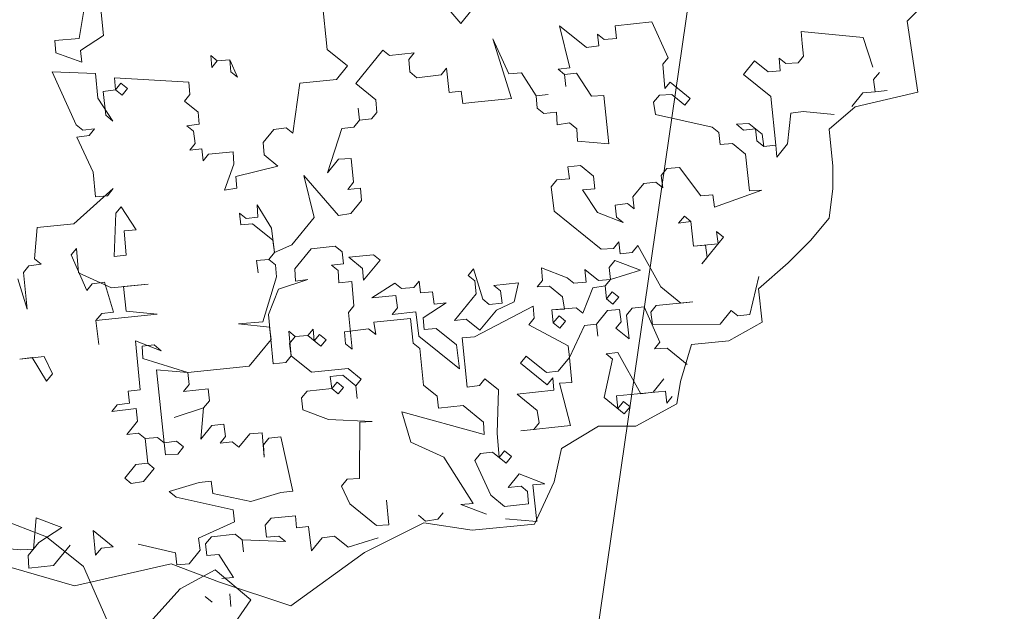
# Model space of a CAD drawing. Header units: millimetres. Extents: x 6487905018 to 6488192500, y 5882180700 to 5882375224.
# Tile 223 of 256: x 6488058271 to 6488059175, y 5882291966 to 5882292510. Entities that reach past the tile are written whole.
import ezdxf
from ezdxf.xclip import XClip

# ---------------------------------------------------------------- set-up
doc = ezdxf.new("R2010")
doc.units = ezdxf.units.MM
doc.header["$MEASUREMENT"] = 0
doc.header["$XCLIPFRAME"] = 2
doc.linetypes.add('L_0_09', pattern=[2500, 2000, -500])
doc.linetypes.add('Wipeout_Contour', pattern=[1000, 0, -1000])
doc.layers.add('drzewa_Nr_pióra__154', color=94, linetype='Continuous', lineweight=5)
doc.layers.add('Zamość 06.10._2_przewod_elektroenergetyczny___projektowany_lub_w_budowie__linia____ob__projektowany_Nr_pióra__1', color=7, linetype='Continuous', lineweight=0)
doc.layers.add('Mapa cyfrowa', color=7, linetype='Continuous')
doc.layers.add('Zamość 06.10._2_Mapa cyfrowa', color=7, linetype='Continuous')

# ---------------------------------------------------------------- blocks, each defined once
blk = doc.blocks.new('Rysunek_1_2')
at = {"color": 254, "linetype": 'Wipeout_Contour', "lineweight": 0, "ltscale": 70061284114.24681}
blk.add_wipeout([(6487915525.867126, 5882181505.900702), (6488146644.289524, 5882181505.900702), (6488146644.289524, 5882373115.540435), (6488107628.768834, 5882373115.540435), (6488107628.768834, 5882320263.490532), (6488101226.436201, 5882320263.490532), (6488101226.436201, 5882373115.540435), (6487915525.867126, 5882373115.540435)], dxfattribs=at).dxf.layer = 'Zamość 06.10._2_Mapa cyfrowa'
at = {"layer": 'Zamość 06.10._2_przewod_elektroenergetyczny___projektowany_lub_w_budowie__linia____ob__projektowany_Nr_pióra__1', "linetype": 'L_0_09', "flags": 128}
blk.add_lwpolyline([(6488054460, 5882297950), (6488056220, 5882299210), (6488059670, 5882297960), (6488052560, 5882248750), (6488032030.000001, 5882244930), (6488029080, 5882261360), (6488026000, 5882260550)], dxfattribs=at)

msp = doc.modelspace()

# ---------------------------------------------------------------- block references
at = {"layer": 'Mapa cyfrowa', "color": 22, "linetype": 'Continuous', "lineweight": 5}
ref = msp.add_blockref('Rysunek_1_2', (0, 0), dxfattribs=at)
XClip(ref).set_block_clipping_path([(6487915525.8671264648, 5882181505.9007024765), (6488146644.2895231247, 5882181505.9007024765), (6488146644.2895231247, 5882373115.5404348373), (6488107628.7688331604, 5882373115.5404348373), (6488107628.7688331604, 5882320263.4905319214), (6488101226.4362001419, 5882320263.4905319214), (6488101226.4362001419, 5882373115.5404348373), (6487915525.8671264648, 5882373115.5404348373)])

# ---------------------------------------------------------------- next in the draw order: linework, layer by layer
at = {"layer": 'drzewa_Nr_pióra__154', "linetype": 'Continuous'}
for p, q in [((6488058325.330515, 5882292492.690351), (6488058335.732103, 5882292556.726727)), ((6488059127.33699, 5882292550.825793), (6488059085.872154, 5882292508.474138)), ((6488058675.740992, 5882292506.341551), (6488058649.532357, 5882292537.667567)), ((6488058344.117491, 5882292529.089955), (6488058347.596116, 5882292495.415867)), ((6488058548.510093, 5882292527.231693), (6488058553.11927, 5882292482.613526)), ((6488058685.93196, 5882292518.880591), (6488058675.740992, 5882292506.341551)), ((6488058776.088228, 5882292465.657534), (6488058766.572288, 5882292504.238384)), ((6488058766.572288, 5882292504.238384), (6488058791.18596, 5882292484.23389)), ((6488058817.605213, 5882292504.405209), (6488058851.279302, 5882292507.883833)), ((6488058818.822732, 5882292492.619277), (6488058817.605213, 5882292504.405209)), ((6488058851.279302, 5882292507.883833), (6488058866.166414, 5882292474.962854)), ((6488059085.872154, 5882292508.474138), (6488059095.50755, 5882292443.345511)), ((6488058347.596116, 5882292495.415867), (6488058326.461068, 5882292481.746273)), ((6488058802.507482, 5882292485.828852), (6488058801.376928, 5882292496.77293)), ((6488058801.376928, 5882292496.77293), (6488058807.414245, 5882292491.866167)), ((6488058989.45428, 5882292488.124244), (6488058988.323727, 5882292499.068322)), ((6488058988.323727, 5882292499.068322), (6488059045.480934, 5882292493.48653)), ((6488058302.977948, 5882292490.806689), (6488058325.330515, 5882292492.690351)), ((6488058303.731058, 5882292479.398202), (6488058302.977948, 5882292490.806689)), ((6488058722.409645, 5882292437.565236), (6488058705.261427, 5882292492.374372)), ((6488058705.261427, 5882292492.374372), (6488058720.061573, 5882292460.295246)), ((6488058791.18596, 5882292484.23389), (6488058802.507482, 5882292485.828852)), ((6488058807.414245, 5882292491.866167), (6488058818.822732, 5882292492.619277)), ((6488058990.671798, 5882292476.338312), (6488058989.45428, 5882292488.124244)), ((6488059045.480934, 5882292493.48653), (6488059054.243765, 5882292466.314167)), ((6488058327.591621, 5882292470.802195), (6488058303.731058, 5882292479.398202)), ((6488058326.461068, 5882292481.746273), (6488058327.591621, 5882292470.802195)), ((6488058447.190243, 5882292466.140337), (6488058446.05969, 5882292477.084415)), ((6488058446.05969, 5882292477.084415), (6488058452.097005, 5882292472.177652)), ((6488058553.11927, 5882292482.613526), (6488058571.695626, 5882292467.515795)), ((6488058579.327905, 5882292451.28751), (6488058604.239161, 5882292481.938498)), ((6488058604.239161, 5882292481.938498), (6488058610.276478, 5882292477.031735)), ((6488058610.276478, 5882292477.031735), (6488058633.006487, 5882292479.379807)), ((6488058633.006487, 5882292479.379807), (6488058628.099725, 5882292473.342491)), ((6488058452.097005, 5882292472.177652), (6488058447.190243, 5882292466.140337)), ((6488058463.505493, 5882292472.930762), (6488058452.097005, 5882292472.177652)), ((6488058452.097005, 5882292472.177652), (6488058463.505493, 5882292472.930762)), ((6488058463.505493, 5882292472.930762), (6488058470.673362, 5882292457.079921)), ((6488058464.636045, 5882292461.986684), (6488058463.505493, 5882292472.930762)), ((6488058628.099725, 5882292473.342491), (6488058628.852834, 5882292461.934004)), ((6488058866.166414, 5882292474.962854), (6488058861.259651, 5882292468.925538)), ((6488058861.259651, 5882292468.925538), (6488058863.143314, 5882292446.572972)), ((6488058935.398253, 5882292459.567537), (6488058945.589222, 5882292472.106578)), ((6488058945.589222, 5882292472.106578), (6488058958.128263, 5882292461.915609)), ((6488058969.072342, 5882292463.046162), (6488058968.319232, 5882292474.45465)), ((6488058968.319232, 5882292474.45465), (6488058974.356547, 5882292469.547887)), ((6488058974.356547, 5882292469.547887), (6488058985.765036, 5882292470.300997)), ((6488058985.765036, 5882292470.300997), (6488058990.671798, 5882292476.338312)), ((6488058340.130662, 5882292460.611225), (6488058300.419257, 5882292462.039364)), ((6488058300.419257, 5882292462.039364), (6488058322.474238, 5882292413.267544)), ((6488058342.478733, 5882292437.881216), (6488058340.130662, 5882292460.611225)), ((6488058470.673362, 5882292457.079921), (6488058464.636045, 5882292461.986684)), ((6488058571.695626, 5882292467.515795), (6488058561.504658, 5882292454.976754)), ((6488058628.852834, 5882292461.934004), (6488058635.354559, 5882292456.649797)), ((6488058635.354559, 5882292456.649797), (6488058657.620159, 5882292459.375313)), ((6488058657.620159, 5882292459.375313), (6488058662.526922, 5882292465.412628)), ((6488058662.526922, 5882292465.412628), (6488058665.252438, 5882292443.147028)), ((6488058720.061573, 5882292460.295246), (6488058731.470061, 5882292461.048355)), ((6488058731.470061, 5882292461.048355), (6488058745.139654, 5882292439.913308)), ((6488058765.144149, 5882292464.52698), (6488058776.088228, 5882292465.657534)), ((6488058771.181465, 5882292459.620217), (6488058765.144149, 5882292464.52698)), ((6488058782.125544, 5882292460.750771), (6488058771.181465, 5882292459.620217)), ((6488058771.181465, 5882292459.620217), (6488058772.312018, 5882292448.676139)), ((6488058772.312018, 5882292448.676139), (6488058771.181465, 5882292459.620217)), ((6488058795.795137, 5882292439.615723), (6488058782.125544, 5882292460.750771)), ((6488058960.476335, 5882292439.185599), (6488058935.398253, 5882292459.567537)), ((6488058958.128263, 5882292461.915609), (6488058969.072342, 5882292463.046162)), ((6488059060.281081, 5882292461.407404), (6488059054.996875, 5882292454.90568)), ((6488058426.055195, 5882292452.470743), (6488058357.576465, 5882292456.457572)), ((6488058357.576465, 5882292456.457572), (6488058358.707018, 5882292445.513494)), ((6488058358.707018, 5882292445.513494), (6488058363.613781, 5882292451.55081)), ((6488058363.613781, 5882292451.55081), (6488058369.651096, 5882292446.644047)), ((6488058426.808305, 5882292441.062256), (6488058426.055195, 5882292452.470743)), ((6488058527.830569, 5882292451.49813), (6488058521.495668, 5882292405.74941)), ((6488058561.504658, 5882292454.976754), (6488058527.830569, 5882292451.49813)), ((6488058597.904261, 5882292436.189778), (6488058579.327905, 5882292451.28751)), ((6488058863.143314, 5882292446.572972), (6488058868.050076, 5882292452.610288)), ((6488058868.050076, 5882292452.610288), (6488058886.626433, 5882292437.512556)), ((6488059054.996875, 5882292454.90568), (6488059056.591837, 5882292443.584158)), ((6488058358.707018, 5882292445.513494), (6488058347.385496, 5882292443.918531)), ((6488058347.385496, 5882292443.918531), (6488058349.646602, 5882292422.030375)), ((6488058364.744334, 5882292440.60673), (6488058358.707018, 5882292445.513494)), ((6488058369.651096, 5882292446.644047), (6488058364.744334, 5882292440.60673)), ((6488058421.901542, 5882292435.02494), (6488058426.808305, 5882292441.062256)), ((6488058665.252438, 5882292443.147028), (6488058676.196516, 5882292444.27758)), ((6488058676.196516, 5882292444.27758), (6488058677.791478, 5882292432.956059)), ((6488058745.139654, 5882292439.913308), (6488058756.083734, 5882292441.043861)), ((6488058756.083734, 5882292441.043861), (6488058745.139654, 5882292439.913308)), ((6488058858.236551, 5882292440.535656), (6488058852.952345, 5882292434.033932)), ((6488058869.645039, 5882292441.288766), (6488058858.236551, 5882292440.535656)), ((6488058881.71967, 5882292431.475241), (6488058869.645039, 5882292441.288766)), ((6488059045.183349, 5882292442.831048), (6488059034.99238, 5882292430.292007)), ((6488059095.50755, 5882292443.345511), (6488059038.062296, 5882292429.92937)), ((6488059056.591837, 5882292443.584158), (6488059045.183349, 5882292442.831048)), ((6488059056.591837, 5882292443.584158), (6488059067.535915, 5882292444.71471)), ((6488058356.148327, 5882292416.746168), (6488058342.478733, 5882292437.881216)), ((6488058434.440582, 5882292424.833971), (6488058421.901542, 5882292435.02494)), ((6488058598.657371, 5882292424.781291), (6488058597.904261, 5882292436.189778)), ((6488058677.791478, 5882292432.956059), (6488058688.735557, 5882292434.086612)), ((6488058688.735557, 5882292434.086612), (6488058722.409645, 5882292437.565236)), ((6488058745.139654, 5882292439.913308), (6488058745.892764, 5882292428.50482)), ((6488058807.203625, 5882292440.368833), (6488058795.795137, 5882292439.615723)), ((6488058811.812802, 5882292395.750666), (6488058807.203625, 5882292440.368833)), ((6488058852.952345, 5882292434.033932), (6488058854.547307, 5882292422.71241)), ((6488058886.626433, 5882292437.512556), (6488058881.71967, 5882292431.475241)), ((6488058965.085512, 5882292394.567432), (6488058960.476335, 5882292439.185599)), ((6488058435.571136, 5882292413.889892), (6488058434.440582, 5882292424.833971)), ((6488058582.806529, 5882292417.613421), (6488058581.675976, 5882292428.557501)), ((6488058581.675976, 5882292428.557501), (6488058582.806529, 5882292417.613421)), ((6488058593.750607, 5882292418.743975), (6488058598.657371, 5882292424.781291)), ((6488058745.892764, 5882292428.50482), (6488058751.93008, 5882292423.598058)), ((6488058751.93008, 5882292423.598058), (6488058763.716011, 5882292424.815577)), ((6488058763.716011, 5882292424.815577), (6488058764.469121, 5882292413.407088)), ((6488058854.547307, 5882292422.71241), (6488058906.797751, 5882292411.093303)), ((6488058979.052691, 5882292424.087868), (6488058976.029591, 5882292395.697986)), ((6488058990.374213, 5882292425.68283), (6488058979.052691, 5882292424.087868)), ((6488059018.764095, 5882292422.659729), (6488058990.374213, 5882292425.68283)), ((6488059038.062296, 5882292429.92937), (6488059014.157366, 5882292409.43943)), ((6488058349.646602, 5882292422.030375), (6488058356.148327, 5882292416.746168)), ((6488058424.249613, 5882292412.29493), (6488058435.571136, 5882292413.889892)), ((6488058577.522323, 5882292411.111697), (6488058582.806529, 5882292417.613421)), ((6488058582.806529, 5882292417.613421), (6488058593.750607, 5882292418.743975)), ((6488058764.469121, 5882292413.407088), (6488058775.790643, 5882292415.00205)), ((6488058775.790643, 5882292415.00205), (6488058782.292368, 5882292409.717844)), ((6488058929.063353, 5882292413.818817), (6488058940.47184, 5882292414.571927)), ((6488058935.565077, 5882292408.534611), (6488058929.063353, 5882292413.818817)), ((6488058940.47184, 5882292414.571927), (6488058952.546472, 5882292404.758402)), ((6488058322.474238, 5882292413.267544), (6488058328.511555, 5882292408.360781)), ((6488058328.511555, 5882292408.360781), (6488058339.455633, 5882292409.491334)), ((6488058339.455633, 5882292409.491334), (6488058334.54887, 5882292403.454018)), ((6488058430.286929, 5882292407.388167), (6488058424.249613, 5882292412.29493)), ((6488058431.881891, 5882292396.066646), (6488058430.286929, 5882292407.388167)), ((6488058504.13683, 5882292409.061211), (6488058494.323305, 5882292396.986579)), ((6488058515.458352, 5882292410.656173), (6488058504.13683, 5882292409.061211)), ((6488058521.495668, 5882292405.74941), (6488058515.458352, 5882292410.656173)), ((6488058553.364175, 5882292369.052221), (6488058566.578244, 5882292409.981144)), ((6488058566.578244, 5882292409.981144), (6488058577.522323, 5882292411.111697)), ((6488058782.292368, 5882292409.717844), (6488058783.045477, 5882292398.309357)), ((6488058906.797751, 5882292411.093303), (6488058912.835068, 5882292406.18654)), ((6488058912.835068, 5882292406.18654), (6488058913.965621, 5882292395.242461)), ((6488058946.509156, 5882292409.665164), (6488058935.565077, 5882292408.534611)), ((6488058947.639709, 5882292398.721086), (6488058946.509156, 5882292409.665164)), ((6488058952.546472, 5882292404.758402), (6488058954.141434, 5882292393.436879)), ((6488059014.157366, 5882292409.43943), (6488059017.572356, 5882292375.289531)), ((6488058334.54887, 5882292403.454018), (6488058323.227348, 5882292401.859056)), ((6488058323.227348, 5882292401.859056), (6488058338.027495, 5882292369.779929)), ((6488058426.975128, 5882292390.029329), (6488058431.881891, 5882292396.066646)), ((6488058494.323305, 5882292396.986579), (6488058495.076414, 5882292385.578091)), ((6488058783.045477, 5882292398.309357), (6488058811.812802, 5882292395.750666)), ((6488058913.965621, 5882292395.242461), (6488058925.374108, 5882292395.99557)), ((6488058925.374108, 5882292395.99557), (6488058937.44874, 5882292386.182045)), ((6488058954.141434, 5882292393.436879), (6488058947.639709, 5882292398.721086)), ((6488058976.029591, 5882292395.697986), (6488058966.216065, 5882292383.623354)), ((6488058437.919207, 5882292391.159883), (6488058426.975128, 5882292390.029329)), ((6488058439.04976, 5882292380.215804), (6488058437.919207, 5882292391.159883)), ((6488058443.956523, 5882292386.253119), (6488058439.04976, 5882292380.215804)), ((6488058466.686532, 5882292388.601192), (6488058443.956523, 5882292386.253119)), ((6488058467.439642, 5882292377.192703), (6488058466.686532, 5882292388.601192)), ((6488058937.44874, 5882292386.182045), (6488058940.927364, 5882292352.507957)), ((6488058965.085512, 5882292394.567432), (6488058954.141434, 5882292393.436879)), ((6488058954.141434, 5882292393.436879), (6488058965.085512, 5882292394.567432)), ((6488058966.216065, 5882292383.623354), (6488058965.085512, 5882292394.567432)), ((6488058458.843635, 5882292353.332141), (6488058467.439642, 5882292377.192703)), ((6488058495.076414, 5882292385.578091), (6488058507.615455, 5882292375.387122)), ((6488058563.555144, 5882292381.591262), (6488058553.364175, 5882292369.052221)), ((6488058574.963632, 5882292382.344372), (6488058563.555144, 5882292381.591262)), ((6488058577.224738, 5882292360.456214), (6488058574.963632, 5882292382.344372)), ((6488058338.027495, 5882292369.779929), (6488058340.375566, 5882292347.04992)), ((6488058507.615455, 5882292375.387122), (6488058469.034604, 5882292365.871181)), ((6488058785.770992, 5882292376.043756), (6488058773.985062, 5882292374.826238)), ((6488058773.985062, 5882292374.826238), (6488058775.580023, 5882292363.504715)), ((6488058797.845624, 5882292366.23023), (6488058785.770992, 5882292376.043756)), ((6488058865.193801, 5882292373.18748), (6488058859.909595, 5882292366.685755)), ((6488058876.602288, 5882292373.940589), (6488058865.193801, 5882292373.18748)), ((6488058896.309197, 5882292347.898779), (6488058876.602288, 5882292373.940589)), ((6488059017.572356, 5882292375.289531), (6488059017.572356, 5882292354.799591)), ((6488058469.034604, 5882292365.871181), (6488058470.165157, 5882292354.927103)), ((6488058540.991959, 5882292328.210264), (6488058531.476018, 5882292366.791115)), ((6488058531.476018, 5882292366.791115), (6488058563.344524, 5882292330.093926)), ((6488058571.940532, 5882292353.95449), (6488058577.224738, 5882292360.456214)), ((6488058764.171535, 5882292362.751606), (6488058758.887329, 5882292356.249881)), ((6488058775.580023, 5882292363.504715), (6488058764.171535, 5882292362.751606)), ((6488058799.063143, 5882292354.4443), (6488058797.845624, 5882292366.23023)), ((6488058844.058753, 5882292359.517886), (6488058833.867784, 5882292346.978846)), ((6488058855.002831, 5882292360.648439), (6488058844.058753, 5882292359.517886)), ((6488058861.504557, 5882292355.364233), (6488058855.002831, 5882292360.648439)), ((6488058859.909595, 5882292366.685755), (6488058861.504557, 5882292355.364233)), ((6488058356.603851, 5882292354.682198), (6488058320.371072, 5882292322.436248)), ((6488058351.319645, 5882292348.180473), (6488058356.603851, 5882292354.682198)), ((6488058470.165157, 5882292354.927103), (6488058458.843635, 5882292353.332141)), ((6488058583.726462, 5882292355.172008), (6488058571.940532, 5882292353.95449)), ((6488058584.479572, 5882292343.76352), (6488058583.726462, 5882292355.172008)), ((6488058758.887329, 5882292356.249881), (6488058761.612844, 5882292333.984281)), ((6488058787.654655, 5882292353.69119), (6488058799.063143, 5882292354.4443)), ((6488058801.324248, 5882292332.556142), (6488058787.654655, 5882292353.69119)), ((6488058952.335853, 5882292353.261066), (6488058908.848238, 5882292337.70781)), ((6488058940.927364, 5882292352.507957), (6488058952.335853, 5882292353.261066)), ((6488059017.572356, 5882292354.799591), (6488059014.157366, 5882292327.479671)), ((6488058340.375566, 5882292347.04992), (6488058351.319645, 5882292348.180473)), ((6488058574.666046, 5882292331.688889), (6488058584.479572, 5882292343.76352)), ((6488058833.867784, 5882292346.978846), (6488058834.998337, 5882292336.034767)), ((6488058907.253276, 5882292349.029332), (6488058896.309197, 5882292347.898779)), ((6488058908.848238, 5882292337.70781), (6488058907.253276, 5882292349.029332)), ((6488058357.523785, 5882292292.240784), (6488058358.951923, 5882292331.952188)), ((6488058358.951923, 5882292331.952188), (6488058363.858686, 5882292337.989504)), ((6488058363.858686, 5882292337.989504), (6488058377.528279, 5882292316.854456)), ((6488058473.643782, 5882292321.253015), (6488058472.513228, 5882292332.197093)), ((6488058472.513228, 5882292332.197093), (6488058478.550545, 5882292327.290331)), ((6488058489.494623, 5882292328.420883), (6488058488.741513, 5882292339.829371)), ((6488058488.741513, 5882292339.829371), (6488058502.033664, 5882292318.229915)), ((6488058761.612844, 5882292333.984281), (6488058804.802874, 5882292298.882053)), ((6488058824.807368, 5882292323.495726), (6488058801.324248, 5882292332.556142)), ((6488058828.961021, 5882292340.941529), (6488058817.639499, 5882292339.346568)), ((6488058817.639499, 5882292339.346568), (6488058818.770052, 5882292328.402489)), ((6488058834.998337, 5882292336.034767), (6488058828.961021, 5882292340.941529)), ((6488058478.550545, 5882292327.290331), (6488058489.494623, 5882292328.420883)), ((6488058520.610021, 5882292303.132183), (6488058540.991959, 5882292328.210264)), ((6488058563.344524, 5882292330.093926), (6488058574.666046, 5882292331.688889)), ((6488058818.770052, 5882292328.402489), (6488058824.807368, 5882292323.495726)), ((6488058875.927259, 5882292322.820698), (6488058881.211466, 5882292329.322422)), ((6488058887.248781, 5882292324.41566), (6488058875.927259, 5882292322.820698)), ((6488058881.211466, 5882292329.322422), (6488058887.248781, 5882292324.41566)), ((6488058889.596853, 5882292301.68565), (6488058887.248781, 5882292324.41566)), ((6488058887.248781, 5882292324.41566), (6488058889.596853, 5882292301.68565)), ((6488059014.157366, 5882292327.479671), (6488058997.082417, 5882292306.989733)), ((6488058286.696983, 5882292318.957623), (6488058284.138292, 5882292290.190297)), ((6488058320.371072, 5882292322.436248), (6488058286.696983, 5882292318.957623)), ((6488058377.528279, 5882292316.854456), (6488058366.584201, 5882292315.723904)), ((6488058366.584201, 5882292315.723904), (6488058368.467864, 5882292293.371337)), ((6488058484.58786, 5882292322.383568), (6488058473.643782, 5882292321.253015)), ((6488058503.164217, 5882292307.285836), (6488058484.58786, 5882292322.383568)), ((6488058502.033664, 5882292318.229915), (6488058504.759179, 5882292295.964314)), ((6488058912.326863, 5882292304.033722), (6488058910.731901, 5882292315.355244)), ((6488058910.731901, 5882292315.355244), (6488058917.233625, 5882292310.071037)), ((6488058504.759179, 5882292295.964314), (6488058503.164217, 5882292307.285836)), ((6488058816.211361, 5882292299.635163), (6488058821.118124, 5882292305.67248)), ((6488058821.118124, 5882292305.67248), (6488058822.248676, 5882292294.7284)), ((6488058917.233625, 5882292310.071037), (6488058897.229131, 5882292285.457365)), ((6488058997.082417, 5882292306.989733), (6488058976.592477, 5882292286.499793)), ((6488058317.812381, 5882292293.668922), (6488058322.719144, 5882292299.706238)), ((6488058322.719144, 5882292299.706238), (6488058324.602806, 5882292277.353672)), ((6488058499.474973, 5882292289.462589), (6488058504.759179, 5882292295.964314)), ((6488058504.759179, 5882292295.964314), (6488058520.610021, 5882292303.132183)), ((6488058538.433267, 5882292299.442939), (6488058523.335535, 5882292280.866582)), ((6488058560.321424, 5882292301.704044), (6488058538.433267, 5882292299.442939)), ((6488058566.82315, 5882292296.419838), (6488058560.321424, 5882292301.704044)), ((6488058567.953702, 5882292285.47576), (6488058566.82315, 5882292296.419838)), ((6488058804.802874, 5882292298.882053), (6488058816.211361, 5882292299.635163)), ((6488058822.248676, 5882292294.7284), (6488058833.192756, 5882292295.858953)), ((6488058833.192756, 5882292295.858953), (6488058838.476961, 5882292302.360679)), ((6488058838.476961, 5882292302.360679), (6488058859.40139, 5882292264.532937)), ((6488058889.596853, 5882292301.68565), (6488058912.326863, 5882292304.033722)), ((6488058900.540932, 5882292302.816203), (6488058889.596853, 5882292301.68565)), ((6488058902.135894, 5882292291.494681), (6488058900.540932, 5882292302.816203)), ((6488058284.138292, 5882292290.190297), (6488058290.175609, 5882292285.283535)), ((6488058332.235085, 5882292261.125387), (6488058317.812381, 5882292293.668922)), ((6488058368.467864, 5882292293.371337), (6488058357.523785, 5882292292.240784)), ((6488058499.474973, 5882292289.462589), (6488058488.066485, 5882292288.709479)), ((6488058488.066485, 5882292288.709479), (6488058499.474973, 5882292289.462589)), ((6488058488.066485, 5882292288.709479), (6488058489.661447, 5882292277.387958)), ((6488058489.661447, 5882292277.387958), (6488058488.066485, 5882292288.709479)), ((6488058505.512288, 5882292284.555826), (6488058499.474973, 5882292289.462589)), ((6488058572.860465, 5882292291.513076), (6488058595.590475, 5882292293.861147)), ((6488058585.399506, 5882292281.322106), (6488058572.860465, 5882292291.513076)), ((6488058601.62779, 5882292288.954385), (6488058586.530059, 5882292270.378028)), ((6488058595.590475, 5882292293.861147), (6488058601.62779, 5882292288.954385)), ((6488058812.057708, 5882292282.18936), (6488058817.341914, 5882292288.691085)), ((6488058817.341914, 5882292288.691085), (6488058840.825033, 5882292279.630669)), ((6488058897.229131, 5882292285.457365), (6488058902.135894, 5882292291.494681)), ((6488058278.854087, 5882292283.688573), (6488058273.947324, 5882292277.651257)), ((6488058273.947324, 5882292277.651257), (6488058277.425948, 5882292243.977169)), ((6488058290.175609, 5882292285.283535), (6488058278.854087, 5882292283.688573)), ((6488058506.642841, 5882292273.611748), (6488058505.512288, 5882292284.555826)), ((6488058523.335535, 5882292280.866582), (6488058524.088645, 5882292269.458095)), ((6488058557.009624, 5882292284.345206), (6488058567.953702, 5882292285.47576)), ((6488058563.04694, 5882292279.438444), (6488058557.009624, 5882292284.345206)), ((6488058563.800049, 5882292268.029956), (6488058563.04694, 5882292279.438444)), ((6488058586.530059, 5882292270.378028), (6488058585.399506, 5882292281.322106)), ((6488058682.645561, 5882292274.776587), (6488058687.552323, 5882292280.813902)), ((6488058687.552323, 5882292280.813902), (6488058695.937711, 5882292253.17713)), ((6488058750.746847, 5882292270.325348), (6488058749.993737, 5882292281.733835)), ((6488058749.993737, 5882292281.733835), (6488058773.476856, 5882292272.67342)), ((6488058790.92266, 5882292268.519767), (6488058789.705141, 5882292280.305697)), ((6488058789.705141, 5882292280.305697), (6488058802.244182, 5882292270.114728)), ((6488058813.188261, 5882292271.245281), (6488058812.057708, 5882292282.18936)), ((6488058840.825033, 5882292279.630669), (6488058813.188261, 5882292271.245281)), ((6488058976.592477, 5882292286.499793), (6488058949.272557, 5882292262.594863)), ((6488058277.425948, 5882292243.977169), (6488058269.040561, 5882292271.613941)), ((6488058324.602806, 5882292277.353672), (6488058354.965094, 5882292263.473458)), ((6488058348.463369, 5882292268.757665), (6488058337.141847, 5882292267.162703)), ((6488058356.848757, 5882292241.120893), (6488058348.463369, 5882292268.757665)), ((6488058493.893182, 5882292232.305382), (6488058506.642841, 5882292273.611748)), ((6488058535.410167, 5882292271.053057), (6488058508.237803, 5882292262.290226)), ((6488058524.088645, 5882292269.458095), (6488058535.410167, 5882292271.053057)), ((6488058575.58598, 5882292269.247475), (6488058563.800049, 5882292268.029956)), ((6488058577.469643, 5882292246.894909), (6488058575.58598, 5882292269.247475)), ((6488058632.743188, 5882292263.665684), (6488058637.64995, 5882292269.702999)), ((6488058637.64995, 5882292269.702999), (6488058638.780503, 5882292258.758921)), ((6488058688.682877, 5882292269.869823), (6488058682.645561, 5882292274.776587)), ((6488058689.900395, 5882292258.083892), (6488058688.682877, 5882292269.869823)), ((6488058745.840084, 5882292264.288032), (6488058750.746847, 5882292270.325348)), ((6488058773.476856, 5882292272.67342), (6488058779.514173, 5882292267.766657)), ((6488058802.244182, 5882292270.114728), (6488058813.188261, 5882292271.245281)), ((6488058813.188261, 5882292271.245281), (6488058808.281498, 5882292265.207966)), ((6488058941.17227, 5882292238.946651), (6488058949.479576, 5882292273.838258)), ((6488058337.141847, 5882292267.162703), (6488058332.235085, 5882292261.125387)), ((6488058354.965094, 5882292263.473458), (6488058388.639182, 5882292266.952084)), ((6488058388.639182, 5882292266.952084), (6488058365.909172, 5882292264.604012)), ((6488058365.909172, 5882292264.604012), (6488058368.257244, 5882292241.874002)), ((6488058508.237803, 5882292262.290226), (6488058499.177387, 5882292238.807106)), ((6488058594.162336, 5882292254.149743), (6488058615.297384, 5882292267.819337)), ((6488058615.297384, 5882292267.819337), (6488058621.3347, 5882292262.912574)), ((6488058621.3347, 5882292262.912574), (6488058632.743188, 5882292263.665684)), ((6488058638.780503, 5882292258.758921), (6488058649.724582, 5882292259.889474)), ((6488058649.724582, 5882292259.889474), (6488058651.319544, 5882292248.567952)), ((6488058706.12868, 5882292265.71617), (6488058728.858689, 5882292268.064241)), ((6488058712.165996, 5882292260.809407), (6488058706.12868, 5882292265.71617)), ((6488058713.760958, 5882292249.487885), (6488058712.165996, 5882292260.809407)), ((6488058728.858689, 5882292268.064241), (6488058724.705036, 5882292250.618439)), ((6488058757.248571, 5882292265.041142), (6488058745.840084, 5882292264.288032)), ((6488058769.323203, 5882292255.227616), (6488058757.248571, 5882292265.041142)), ((6488058779.514173, 5882292267.766657), (6488058790.92266, 5882292268.519767)), ((6488058796.959976, 5882292263.613004), (6488058787.89956, 5882292240.129884)), ((6488058808.281498, 5882292265.207966), (6488058796.959976, 5882292263.613004)), ((6488058808.281498, 5882292265.207966), (6488058809.499017, 5882292253.422034)), ((6488058809.499017, 5882292253.422034), (6488058808.281498, 5882292265.207966)), ((6488058809.499017, 5882292253.422034), (6488058814.783223, 5882292259.923759)), ((6488058814.783223, 5882292259.923759), (6488058820.820539, 5882292255.016996)), ((6488058859.40139, 5882292264.532937), (6488058877.977746, 5882292249.435205)), ((6488058949.272557, 5882292262.594863), (6488058952.687547, 5882292231.859954)), ((6488058616.050494, 5882292256.41085), (6488058594.162336, 5882292254.149743)), ((6488058617.645455, 5882292245.089327), (6488058616.050494, 5882292256.41085)), ((6488058669.895901, 5882292233.47022), (6488058689.900395, 5882292258.083892)), ((6488058695.937711, 5882292253.17713), (6488058701.975027, 5882292248.270367)), ((6488058724.705036, 5882292250.618439), (6488058708.476751, 5882292242.98616)), ((6488058770.918165, 5882292243.906094), (6488058769.323203, 5882292255.227616)), ((6488058815.536332, 5882292248.515272), (6488058809.499017, 5882292253.422034)), ((6488058820.820539, 5882292255.016996), (6488058815.536332, 5882292248.515272)), ((6488058888.921824, 5882292250.565759), (6488058855.247737, 5882292247.087133)), ((6488058877.977746, 5882292249.435205), (6488058888.921824, 5882292250.565759)), ((6488058368.257244, 5882292241.874002), (6488058397.02457, 5882292239.31531)), ((6488058572.56288, 5882292240.857593), (6488058577.469643, 5882292246.894909)), ((6488058612.738693, 5882292239.052011), (6488058617.645455, 5882292245.089327)), ((6488058662.263623, 5882292249.698504), (6488058641.128575, 5882292236.028912)), ((6488058651.319544, 5882292248.567952), (6488058662.263623, 5882292249.698504)), ((6488058742.15084, 5882292246.464786), (6488058688.472257, 5882292218.372488)), ((6488058708.476751, 5882292242.98616), (6488058693.37902, 5882292224.409804)), ((6488058701.975027, 5882292248.270367), (6488058713.760958, 5882292249.487885)), ((6488058743.281393, 5882292235.520706), (6488058742.15084, 5882292246.464786)), ((6488058781.862245, 5882292245.036647), (6488058759.509678, 5882292243.152985)), ((6488058759.509678, 5882292243.152985), (6488058770.918165, 5882292243.906094)), ((6488058759.509678, 5882292243.152985), (6488058760.727197, 5882292231.367053)), ((6488058760.727197, 5882292231.367053), (6488058759.509678, 5882292243.152985)), ((6488058787.89956, 5882292240.129884), (6488058781.862245, 5882292245.036647)), ((6488058810.62957, 5882292242.477956), (6488058800.438601, 5882292229.938915)), ((6488058821.573648, 5882292243.608509), (6488058810.62957, 5882292242.477956)), ((6488058823.168611, 5882292232.286987), (6488058821.573648, 5882292243.608509)), ((6488058833.359579, 5882292244.826028), (6488058828.075373, 5882292238.324303)), ((6488058844.303658, 5882292245.95658), (6488058833.359579, 5882292244.826028)), ((6488058858.726361, 5882292213.413045), (6488058844.303658, 5882292245.95658)), ((6488058855.247737, 5882292247.087133), (6488058850.340974, 5882292241.049818)), ((6488058913.999907, 5882292230.183821), (6488058924.190875, 5882292242.722861)), ((6488058924.190875, 5882292242.722861), (6488058930.228191, 5882292237.816098)), ((6488058340.620472, 5882292233.488614), (6488058345.904678, 5882292239.990339)), ((6488058397.02457, 5882292239.31531), (6488058340.620472, 5882292233.488614)), ((6488058343.345986, 5882292211.223014), (6488058340.620472, 5882292233.488614)), ((6488058340.620472, 5882292233.488614), (6488058343.345986, 5882292211.223014)), ((6488058345.904678, 5882292239.990339), (6488058356.848757, 5882292241.120893)), ((6488058499.177387, 5882292238.807106), (6488058503.409122, 5882292193.72453)), ((6488058576.041505, 5882292207.183504), (6488058572.56288, 5882292240.857593)), ((6488058629.720088, 5882292235.275802), (6488058596.046, 5882292231.797176)), ((6488058634.62685, 5882292241.313117), (6488058612.738693, 5882292239.052011)), ((6488058632.068159, 5882292212.545792), (6488058629.720088, 5882292235.275802)), ((6488058637.352365, 5882292219.047517), (6488058634.62685, 5882292241.313117)), ((6488058641.128575, 5882292236.028912), (6488058642.259129, 5882292225.084832)), ((6488058680.839979, 5882292234.600773), (6488058669.895901, 5882292233.47022)), ((6488058693.37902, 5882292224.409804), (6488058680.839979, 5882292234.600773)), ((6488058738.37463, 5882292229.483391), (6488058743.281393, 5882292235.520706)), ((6488058760.727197, 5882292231.367053), (6488058766.011403, 5882292237.868778)), ((6488058766.011403, 5882292237.868778), (6488058772.048718, 5882292232.962015)), ((6488058772.048718, 5882292232.962015), (6488058766.764512, 5882292226.460291)), ((6488058828.075373, 5882292238.324303), (6488058830.336479, 5882292216.436146)), ((6488058850.340974, 5882292241.049818), (6488058851.935936, 5882292229.728295)), ((6488058930.228191, 5882292237.816098), (6488058941.17227, 5882292238.946651)), ((6488058471.540615, 5882292230.421719), (6488058493.893182, 5882292232.305382)), ((6488058499.930497, 5882292227.398619), (6488058471.540615, 5882292230.421719)), ((6488058501.525459, 5882292216.077097), (6488058499.930497, 5882292227.398619)), ((6488058520.101815, 5882292200.979364), (6488058517.753744, 5882292223.709374)), ((6488058517.753744, 5882292223.709374), (6488058523.791059, 5882292218.802611)), ((6488058535.199548, 5882292219.555721), (6488058540.10631, 5882292225.593038)), ((6488058540.10631, 5882292225.593038), (6488058541.236863, 5882292214.648958)), ((6488058591.139236, 5882292225.759861), (6488058568.873635, 5882292223.034346)), ((6488058597.640962, 5882292220.475655), (6488058591.139236, 5882292225.759861)), ((6488058596.046, 5882292231.797176), (6488058597.640962, 5882292220.475655)), ((6488058642.259129, 5882292225.084832), (6488058653.203207, 5882292226.215385)), ((6488058653.203207, 5882292226.215385), (6488058671.779563, 5882292211.117654)), ((6488058774.396791, 5882292210.232006), (6488058738.37463, 5882292229.483391)), ((6488058766.764512, 5882292226.460291), (6488058760.727197, 5882292231.367053)), ((6488058789.494522, 5882292228.808362), (6488058775.527343, 5882292199.287927)), ((6488058800.438601, 5882292229.938915), (6488058789.494522, 5882292228.808362)), ((6488058800.438601, 5882292229.938915), (6488058801.569154, 5882292218.994837)), ((6488058801.569154, 5882292218.994837), (6488058800.438601, 5882292229.938915)), ((6488058818.261847, 5882292226.249671), (6488058823.168611, 5882292232.286987)), ((6488058830.336479, 5882292216.436146), (6488058818.261847, 5882292226.249671)), ((6488058851.935936, 5882292229.728295), (6488058913.999907, 5882292230.183821)), ((6488058952.687547, 5882292231.859954), (6488058921.952638, 5882292214.785004)), ((6488058381.251809, 5882292169.619062), (6488058377.020075, 5882292214.701638)), ((6488058377.020075, 5882292214.701638), (6488058400.503194, 5882292205.641223)), ((6488058481.520965, 5882292191.463425), (6488058501.525459, 5882292216.077097)), ((6488058523.791059, 5882292218.802611), (6488058518.506854, 5882292212.300887)), ((6488058523.791059, 5882292218.802611), (6488058535.199548, 5882292219.555721)), ((6488058535.199548, 5882292219.555721), (6488058523.791059, 5882292218.802611)), ((6488058547.274179, 5882292209.742195), (6488058535.199548, 5882292219.555721)), ((6488058541.236863, 5882292214.648958), (6488058546.143626, 5882292220.686275)), ((6488058546.143626, 5882292220.686275), (6488058552.180942, 5882292215.779511)), ((6488058552.180942, 5882292215.779511), (6488058547.274179, 5882292209.742195)), ((6488058568.873635, 5882292223.034346), (6488058570.004189, 5882292212.090267)), ((6488058674.505078, 5882292188.852053), (6488058637.352365, 5882292219.047517)), ((6488058688.472257, 5882292218.372488), (6488058677.063769, 5882292217.619378)), ((6488058677.063769, 5882292217.619378), (6488058681.759912, 5882292172.159359)), ((6488058921.952638, 5882292214.785004), (6488058887.802738, 5882292211.370014)), ((6488058394.00147, 5882292210.925428), (6488058383.057391, 5882292209.794876)), ((6488058383.057391, 5882292209.794876), (6488058383.8105, 5882292198.386388)), ((6488058400.503194, 5882292205.641223), (6488058394.00147, 5882292210.925428)), ((6488058518.506854, 5882292212.300887), (6488058520.101815, 5882292200.979364)), ((6488058570.004189, 5882292212.090267), (6488058576.041505, 5882292207.183504)), ((6488058638.105475, 5882292207.639029), (6488058632.068159, 5882292212.545792)), ((6488058641.5841, 5882292173.964941), (6488058638.105475, 5882292207.639029)), ((6488058671.779563, 5882292211.117654), (6488058674.505078, 5882292188.852053)), ((6488058775.527343, 5882292199.287927), (6488058774.396791, 5882292210.232006)), ((6488058853.819598, 5882292207.37573), (6488058858.726361, 5882292213.413045)), ((6488058865.228086, 5882292208.128839), (6488058853.819598, 5882292207.37573)), ((6488058883.804442, 5882292193.031107), (6488058865.228086, 5882292208.128839)), ((6488058887.802738, 5882292211.370014), (6488058877.557769, 5882292177.220115)), ((6488058270.713604, 5882292197.76404), (6488058292.979205, 5882292200.489554)), ((6488058282.035126, 5882292199.359001), (6488058270.713604, 5882292197.76404)), ((6488058295.327276, 5882292177.759545), (6488058282.035126, 5882292199.359001)), ((6488058292.979205, 5882292200.489554), (6488058300.611483, 5882292184.26127)), ((6488058383.8105, 5882292198.386388), (6488058425.116867, 5882292185.636728)), ((6488058515.195053, 5882292194.942049), (6488058520.101815, 5882292200.979364)), ((6488058520.101815, 5882292200.979364), (6488058538.678172, 5882292185.881633)), ((6488058730.531733, 5882292194.21434), (6488058735.815939, 5882292200.716065)), ((6488058735.815939, 5882292200.716065), (6488058754.392296, 5882292185.618334)), ((6488058765.336374, 5882292186.748886), (6488058775.527343, 5882292199.287927)), ((6488058775.527343, 5882292199.287927), (6488058777.875415, 5882292176.557918)), ((6488058807.39585, 5882292162.590738), (6488058815.238748, 5882292197.859789)), ((6488058809.201431, 5882292202.766552), (6488058820.14551, 5882292203.897105)), ((6488058815.238748, 5882292197.859789), (6488058809.201431, 5882292202.766552)), ((6488058820.14551, 5882292203.897105), (6488058841.069939, 5882292166.069364)), ((6488058425.116867, 5882292185.636728), (6488058396.349542, 5882292188.195419)), ((6488058396.349542, 5882292188.195419), (6488058403.30679, 5882292120.847242)), ((6488058425.116867, 5882292185.636728), (6488058481.520965, 5882292191.463425)), ((6488058503.409122, 5882292193.72453), (6488058515.195053, 5882292194.942049)), ((6488058538.678172, 5882292185.881633), (6488058572.352261, 5882292189.360258)), ((6488058572.352261, 5882292189.360258), (6488058584.426892, 5882292179.546732)), ((6488058755.145405, 5882292174.209846), (6488058730.531733, 5882292194.21434)), ((6488058300.611483, 5882292184.26127), (6488058295.327276, 5882292177.759545)), ((6488058426.247419, 5882292174.692649), (6488058425.116867, 5882292185.636728)), ((6488058567.445498, 5882292183.322942), (6488058555.659567, 5882292182.105423)), ((6488058555.659567, 5882292182.105423), (6488058557.254529, 5882292170.783901)), ((6488058579.520129, 5882292173.509417), (6488058567.445498, 5882292183.322942)), ((6488058584.426892, 5882292179.546732), (6488058579.520129, 5882292173.509417)), ((6488058693.081435, 5882292173.754321), (6488058697.988197, 5882292179.791637)), ((6488058697.988197, 5882292179.791637), (6488058710.527238, 5882292169.600668)), ((6488058754.392296, 5882292185.618334), (6488058765.336374, 5882292186.748886)), ((6488058760.429611, 5882292180.711571), (6488058755.145405, 5882292174.209846)), ((6488058761.182721, 5882292169.303083), (6488058760.429611, 5882292180.711571)), ((6488058852.39146, 5882292167.664326), (6488058862.204986, 5882292179.738957)), ((6488058370.307731, 5882292168.488509), (6488058381.251809, 5882292169.619062)), ((6488058420.963214, 5882292168.190925), (6488058426.247419, 5882292174.692649)), ((6488058443.693223, 5882292170.538996), (6488058420.963214, 5882292168.190925)), ((6488058444.823776, 5882292159.594917), (6488058443.693223, 5882292170.538996)), ((6488058557.254529, 5882292170.783901), (6488058534.524519, 5882292168.435829)), ((6488058557.254529, 5882292170.783901), (6488058562.161291, 5882292176.821217)), ((6488058563.291844, 5882292165.877138), (6488058557.254529, 5882292170.783901)), ((6488058562.161291, 5882292176.821217), (6488058568.198607, 5882292171.914454)), ((6488058568.198607, 5882292171.914454), (6488058563.291844, 5882292165.877138)), ((6488058579.520129, 5882292173.509417), (6488058580.737648, 5882292161.723485)), ((6488058580.737648, 5882292161.723485), (6488058579.520129, 5882292173.509417)), ((6488058654.12314, 5882292163.773972), (6488058641.5841, 5882292173.964941)), ((6488058681.759912, 5882292172.159359), (6488058693.081435, 5882292173.754321)), ((6488058710.527238, 5882292169.600668), (6488058709.0991, 5882292129.889264)), ((6488058727.508633, 5882292165.824458), (6488058761.182721, 5882292169.303083)), ((6488058777.875415, 5882292176.557918), (6488058766.466928, 5882292175.804808)), ((6488058766.466928, 5882292175.804808), (6488058776.447277, 5882292136.846514)), ((6488058877.557769, 5882292177.220115), (6488058874.142778, 5882292156.730175)), ((6488058371.438284, 5882292157.544431), (6488058370.307731, 5882292168.488509)), ((6488058534.524519, 5882292168.435829), (6488058529.617756, 5882292162.398514)), ((6488058529.617756, 5882292162.398514), (6488058530.748309, 5882292151.454435)), ((6488058655.253694, 5882292152.829893), (6488058654.12314, 5882292163.773972)), ((6488058746.08499, 5882292150.726727), (6488058727.508633, 5882292165.824458)), ((6488058825.972206, 5882292147.493007), (6488058807.39585, 5882292162.590738)), ((6488058863.799948, 5882292168.417435), (6488058818.717372, 5882292164.1857)), ((6488058818.717372, 5882292164.1857), (6488058819.934891, 5882292152.39977)), ((6488058841.069939, 5882292166.069364), (6488058852.39146, 5882292167.664326)), ((6488058864.930501, 5882292157.473356), (6488058863.799948, 5882292168.417435)), ((6488058869.837264, 5882292163.510673), (6488058864.930501, 5882292157.473356)), ((6488058355.209999, 5882292149.912153), (6488058360.116762, 5882292155.949469)), ((6488058377.475599, 5882292152.637668), (6488058355.209999, 5882292149.912153)), ((6488058360.116762, 5882292155.949469), (6488058371.438284, 5882292157.544431)), ((6488058378.693118, 5882292140.851737), (6488058377.475599, 5882292152.637668)), ((6488058439.53957, 5882292153.093193), (6488058412.367207, 5882292144.330361)), ((6488058412.367207, 5882292144.330361), (6488058439.53957, 5882292153.093193)), ((6488058436.980879, 5882292124.325868), (6488058439.53957, 5882292153.093193)), ((6488058439.53957, 5882292153.093193), (6488058444.823776, 5882292159.594917)), ((6488058530.748309, 5882292151.454435), (6488058554.231428, 5882292142.394019)), ((6488058677.983703, 5882292155.177965), (6488058655.253694, 5882292152.829893)), ((6488058696.56006, 5882292140.080233), (6488058677.983703, 5882292155.177965)), ((6488058819.934891, 5882292152.39977), (6488058825.219097, 5882292158.901494)), ((6488058825.219097, 5882292158.901494), (6488058831.256413, 5882292153.994732)), ((6488058831.256413, 5882292153.994732), (6488058825.972206, 5882292147.493007)), ((6488058874.142778, 5882292156.730175), (6488058836.577889, 5882292136.240235)), ((6488058554.231428, 5882292142.394019), (6488058594.407242, 5882292140.588438)), ((6488058629.964993, 5882292121.714496), (6488058621.579605, 5882292149.351269)), ((6488058621.579605, 5882292149.351269), (6488058697.313169, 5882292128.671745)), ((6488058747.679952, 5882292139.405205), (6488058746.08499, 5882292150.726727)), ((6488058368.879593, 5882292128.777105), (6488058378.693118, 5882292140.851737)), ((6488058447.171847, 5882292136.864908), (6488058436.980879, 5882292124.325868)), ((6488058458.115927, 5882292137.995461), (6488058447.171847, 5882292136.864908)), ((6488058459.710889, 5882292126.673939), (6488058458.115927, 5882292137.995461)), ((6488058582.998754, 5882292139.835328), (6488058582.788135, 5882292088.337993)), ((6488058594.407242, 5882292140.588438), (6488058582.998754, 5882292139.835328)), ((6488058697.313169, 5882292128.671745), (6488058696.56006, 5882292140.080233)), ((6488058776.447277, 5882292136.846514), (6488058730.987258, 5882292132.15037)), ((6488058730.987258, 5882292132.15037), (6488058742.773189, 5882292133.367888)), ((6488058742.773189, 5882292133.367888), (6488058747.679952, 5882292139.405205)), ((6488058802.42799, 5882292136.240235), (6488058768.27809, 5882292115.750296)), ((6488058836.577889, 5882292136.240235), (6488058802.42799, 5882292136.240235)), ((6488058379.823671, 5882292129.907659), (6488058368.879593, 5882292128.777105)), ((6488058385.860987, 5882292125.000896), (6488058379.823671, 5882292129.907659)), ((6488058397.269475, 5882292125.754005), (6488058385.860987, 5882292125.000896)), ((6488058385.860987, 5882292125.000896), (6488058388.209059, 5882292102.270886)), ((6488058388.209059, 5882292102.270886), (6488058385.860987, 5882292125.000896)), ((6488058403.30679, 5882292120.847242), (6488058397.269475, 5882292125.754005)), ((6488058454.804126, 5882292120.636623), (6488058459.710889, 5882292126.673939)), ((6488058481.976489, 5882292129.399454), (6488058471.785521, 5882292116.860414)), ((6488058493.384976, 5882292130.152563), (6488058481.976489, 5882292129.399454)), ((6488058495.26864, 5882292107.799997), (6488058493.384976, 5882292130.152563)), ((6488058499.422293, 5882292125.245801), (6488058494.51553, 5882292119.208485)), ((6488058510.366371, 5882292126.376353), (6488058499.422293, 5882292125.245801)), ((6488058521.477274, 5882292076.473981), (6488058510.366371, 5882292126.376353)), ((6488058709.0991, 5882292129.889264), (6488058710.982763, 5882292107.536697)), ((6488058403.30679, 5882292120.847242), (6488058414.628312, 5882292122.442204)), ((6488058404.437344, 5882292109.903164), (6488058403.30679, 5882292120.847242)), ((6488058414.628312, 5882292122.442204), (6488058421.130037, 5882292117.157998)), ((6488058421.130037, 5882292117.157998), (6488058415.845831, 5882292110.656274)), ((6488058465.748204, 5882292121.767176), (6488058454.804126, 5882292120.636623)), ((6488058471.785521, 5882292116.860414), (6488058465.748204, 5882292121.767176)), ((6488058494.51553, 5882292119.208485), (6488058495.26864, 5882292107.799997)), ((6488058660.32728, 5882292107.834283), (6488058629.964993, 5882292121.714496)), ((6488058768.27809, 5882292115.750296), (6488058761.448111, 5882292085.015387)), ((6488058415.845831, 5882292110.656274), (6488058404.437344, 5882292109.903164)), ((6488058687.289024, 5882292065.099778), (6488058660.32728, 5882292107.834283)), ((6488058694.001369, 5882292111.312907), (6488058688.717162, 5882292104.811183)), ((6488058704.945447, 5882292112.44346), (6488058694.001369, 5882292111.312907)), ((6488058717.484488, 5882292102.252492), (6488058704.945447, 5882292112.44346)), ((6488058710.982763, 5882292107.536697), (6488058715.889525, 5882292113.574014)), ((6488058715.889525, 5882292113.574014), (6488058722.391251, 5882292108.289807)), ((6488058722.391251, 5882292108.289807), (6488058717.484488, 5882292102.252492)), ((6488058367.074011, 5882292088.601293), (6488058377.26498, 5882292101.140333)), ((6488058377.26498, 5882292101.140333), (6488058388.209059, 5882292102.270886)), ((6488058394.246375, 5882292097.364123), (6488058384.432849, 5882292085.289492)), ((6488058388.209059, 5882292102.270886), (6488058394.246375, 5882292097.364123)), ((6488058688.717162, 5882292104.811183), (6488058703.517309, 5882292072.732057)), ((6488058373.111327, 5882292083.69453), (6488058367.074011, 5882292088.601293)), ((6488058582.788135, 5882292088.337993), (6488058571.379647, 5882292087.584883)), ((6488058719.368151, 5882292079.899925), (6488058729.559119, 5882292092.438966)), ((6488058729.559119, 5882292092.438966), (6488058753.042238, 5882292083.37855)), ((6488058384.432849, 5882292085.289492), (6488058373.111327, 5882292083.69453)), ((6488058407.915968, 5882292076.229075), (6488058435.552741, 5882292084.614463)), ((6488058435.552741, 5882292084.614463), (6488058446.496819, 5882292085.745016)), ((6488058446.496819, 5882292085.745016), (6488058448.091782, 5882292074.423494)), ((6488058571.379647, 5882292087.584883), (6488058566.095441, 5882292081.083158)), ((6488058566.095441, 5882292081.083158), (6488058573.727718, 5882292064.854874)), ((6488058731.154081, 5882292081.117444), (6488058719.368151, 5882292079.899925)), ((6488058737.191397, 5882292076.210681), (6488058731.154081, 5882292081.117444)), ((6488058753.042238, 5882292083.37855), (6488058742.09816, 5882292082.247997)), ((6488058742.09816, 5882292082.247997), (6488058745.576785, 5882292048.573909)), ((6488058761.448111, 5882292085.015387), (6488058743.355721, 5882292046.289699)), ((6488058414.417693, 5882292070.944869), (6488058407.915968, 5882292076.229075)), ((6488058466.668138, 5882292059.325763), (6488058414.417693, 5882292070.944869)), ((6488058448.091782, 5882292074.423494), (6488058482.896422, 5882292066.95804)), ((6488058482.896422, 5882292066.95804), (6488058510.533195, 5882292075.343428)), ((6488058510.533195, 5882292075.343428), (6488058521.477274, 5882292076.473981)), ((6488058703.517309, 5882292072.732057), (6488058716.05635, 5882292062.541087)), ((6488058737.944507, 5882292064.802194), (6488058737.191397, 5882292076.210681)), ((6488058573.727718, 5882292064.854874), (6488058598.341391, 5882292044.850379)), ((6488058609.749879, 5882292045.603489), (6488058607.401807, 5882292068.333498)), ((6488058675.880536, 5882292064.346669), (6488058687.289024, 5882292065.099778)), ((6488058699.363656, 5882292055.286253), (6488058675.880536, 5882292064.346669)), ((6488058716.05635, 5882292062.541087), (6488058737.944507, 5882292064.802194)), ((6488058244.200339, 5882292054.242859), (6488058295.184701, 5882292034.674934)), ((6488058283.199965, 5882292023.356282), (6488058285.758656, 5882292052.123608)), ((6488058285.758656, 5882292052.123608), (6488058309.241776, 5882292043.063192)), ((6488058467.798691, 5882292048.381683), (6488058466.668138, 5882292059.325763)), ((6488058501.472779, 5882292051.860309), (6488058496.188573, 5882292045.358583)), ((6488058523.825345, 5882292053.743971), (6488058501.472779, 5882292051.860309)), ((6488058524.955898, 5882292042.799892), (6488058523.825345, 5882292053.743971)), ((6488058636.922242, 5882292054.36632), (6488058643.423966, 5882292049.082113)), ((6488058654.745489, 5882292050.677075), (6488058659.652251, 5882292056.714391)), ((6488058309.241776, 5882292043.063192), (6488058288.106728, 5882292029.393599)), ((6488058434.877712, 5882292033.494572), (6488058467.798691, 5882292048.381683)), ((6488058496.188573, 5882292045.358583), (6488058497.319126, 5882292034.414505)), ((6488058535.899977, 5882292043.930446), (6488058524.955898, 5882292042.799892)), ((6488058538.625492, 5882292021.664845), (6488058535.899977, 5882292043.930446)), ((6488058641.923463, 5882292047.450498), (6488058587.283624, 5882292020.130578)), ((6488058598.341391, 5882292044.850379), (6488058609.749879, 5882292045.603489)), ((6488058686.318332, 5882292040.620518), (6488058641.923463, 5882292047.450498)), ((6488058643.423966, 5882292049.082113), (6488058654.745489, 5882292050.677075)), ((6488058743.355721, 5882292046.289699), (6488058686.318332, 5882292040.620518)), ((6488058745.576785, 5882292048.573909), (6488058716.809459, 5882292051.1326)), ((6488058295.184701, 5882292034.674934), (6488058329.3346, 5882292007.355016)), ((6488058340.357172, 5882292017.774491), (6488058338.009101, 5882292040.5045)), ((6488058338.009101, 5882292040.5045), (6488058356.585457, 5882292025.406769)), ((6488058436.472674, 5882292022.173049), (6488058434.877712, 5882292033.494572)), ((6488058446.663643, 5882292034.71209), (6488058441.379437, 5882292028.210365)), ((6488058468.551801, 5882292036.973196), (6488058446.663643, 5882292034.71209)), ((6488058475.053525, 5882292031.68899), (6488058468.551801, 5882292036.973196)), ((6488058497.319126, 5882292034.414505), (6488058508.727613, 5882292035.167615)), ((6488058508.727613, 5882292035.167615), (6488058514.76493, 5882292030.260852)), ((6488058548.439017, 5882292033.739476), (6488058538.625492, 5882292021.664845)), ((6488058559.76054, 5882292035.334438), (6488058548.439017, 5882292033.739476)), ((6488058572.299581, 5882292025.14347), (6488058559.76054, 5882292035.334438)), ((6488058599.936353, 5882292033.528857), (6488058572.299581, 5882292025.14347)), ((6488058243.024152, 5882292025.161864), (6488058271.791477, 5882292022.603172)), ((6488058288.106728, 5882292029.393599), (6488058278.293201, 5882292017.318967)), ((6488058301.776321, 5882292008.258551), (6488058316.874053, 5882292026.834908)), ((6488058356.585457, 5882292025.406769), (6488058345.641378, 5882292024.276216)), ((6488058379.315467, 5882292027.754841), (6488058413.742664, 5882292019.824978)), ((6488058441.379437, 5882292028.210365), (6488058442.50999, 5882292017.266287)), ((6488058514.76493, 5882292030.260852), (6488058475.053525, 5882292031.68899)), ((6488058475.053525, 5882292031.68899), (6488058476.184078, 5882292020.744911)), ((6488058476.184078, 5882292020.744911), (6488058475.053525, 5882292031.68899)), ((6488058271.791477, 5882292022.603172), (6488058283.199965, 5882292023.356282)), ((6488058278.293201, 5882292017.318967), (6488058279.046311, 5882292005.910479)), ((6488058345.641378, 5882292024.276216), (6488058340.357172, 5882292017.774491)), ((6488058413.742664, 5882292019.824978), (6488058414.873218, 5882292008.880899)), ((6488058426.281705, 5882292009.634008), (6488058436.472674, 5882292022.173049)), ((6488058442.50999, 5882292017.266287), (6488058453.454069, 5882292018.396839)), ((6488058453.454069, 5882292018.396839), (6488058467.123662, 5882291997.261792)), ((6488058587.283624, 5882292020.130578), (6488058519.756644, 5882291971.122164)), ((6488058320.914409, 5882291989.395668), (6488058262.85958, 5882292006.470618)), ((6488058279.046311, 5882292005.910479), (6488058301.776321, 5882292008.258551)), ((6488058409.704147, 5882292009.885608), (6488058320.914409, 5882291989.395668)), ((6488058329.3346, 5882292007.355016), (6488058353.23953, 5882291952.715177)), ((6488058454.099016, 5882291992.810658), (6488058409.704147, 5882292009.885608)), ((6488058414.873218, 5882292008.880899), (6488058426.281705, 5882292009.634008)), ((6488058418.124338, 5882291986.865076), (6488058450.309649, 5882292004.149282)), ((6488058450.309649, 5882292004.149282), (6488058483.009148, 5882291976.620106)), ((6488058467.123662, 5882291997.261792), (6488058456.179584, 5882291996.131239)), ((6488058519.756644, 5882291971.122164), (6488058454.099016, 5882291992.810658)), ((6488058387.389429, 5882291952.715177), (6488058418.124338, 5882291986.865076)), ((6488058447.422158, 5882291974.465888), (6488058440.920434, 5882291979.750093)), ((6488058463.650443, 5882291982.098166), (6488058464.403553, 5882291970.689678)), ((6488058483.009148, 5882291976.620106), (6488058459.104218, 5882291942.470206))]:
    msp.add_line(p, q, dxfattribs=at)

doc.saveas('drawing.dxf')
